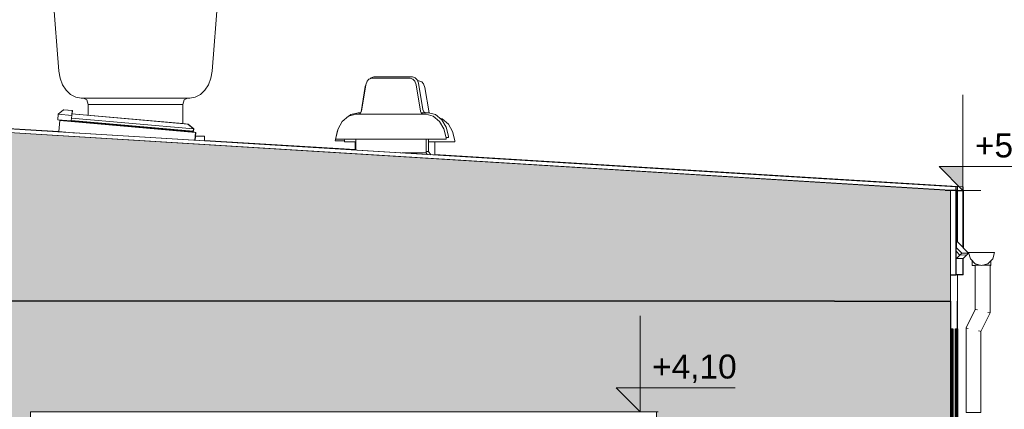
# Model space of a CAD drawing. Header units: centimetres. Extents: x -1412 to 8451, y -353 to 1224.
# Tile 5 of 24: x -505 to 30, y 411 to 623. Entities that reach past the tile are written whole.
import ezdxf

# ---------------------------------------------------------------- set-up
doc = ezdxf.new("R2010")
doc.units = ezdxf.units.CM
doc.header["$MEASUREMENT"] = 0
for name, color, linetype in [('00 - SUFIT Z BLACHY', 7, 'Continuous'), ('280-A Dachy Powłoki', 7, 'Continuous'), ('299-A Wymiary Opisy', 7, 'Continuous'), ('420-K Ściany', 7, 'Continuous'), ('520-I Went_Klim', 7, 'Continuous'), ('530 - Rynny i rury spustowe', 7, 'Continuous'), ('Okna Archicada', 7, 'Continuous')]:
    doc.layers.add(name, color=color, linetype=linetype)
for name, color, linetype, lineweight in [('00 - SUFIT Z BLACHY_Nr_pióra__12', 7, 'Continuous', 13), ('0_Nr_pióra__21', 7, 'Continuous', 20), ('280-A Dachy Powłoki_Nr_pióra__12', 7, 'Continuous', 13), ('280-A Dachy Powłoki_Nr_pióra__13', 7, 'Continuous', 20), ('299-A Wymiary Opisy_Nr_pióra__11', 7, 'Continuous', 0), ('420-K Ściany_Nr_pióra__13', 7, 'Continuous', 25), ('520-I Went_Klim_Nr_pióra__12', 7, 'Continuous', 13), ('530 - Rynny i rury spustowe_Nr_pióra__4', 7, 'Continuous', 20), ('Okna Archicada_Nr_pióra__13', 7, 'Continuous', 25), ('Okna Archicada_Nr_pióra__3', 7, 'Continuous', 20)]:
    doc.layers.add(name, color=color, linetype=linetype, lineweight=lineweight)
doc.layers.add('0_Nr_pióra__48', color=7, linetype='Continuous', lineweight=20, true_color=0xc7b59a)
doc.layers.add('530 - Rynny i rury spustowe_Nr_pióra__84', color=7, linetype='Continuous', lineweight=20, true_color=0x70828f)
doc.styles.add('STYL_AUTOMATYCZNY_1', font='arial.ttf')
doc.dimstyles.new('STYL_AUTOMATYCZNY__2', dxfattribs={"dimtxt": 13, "dimasz": 7.6, "dimexe": 0.18, "dimexo": 0.0625, "dimgap": 0, "dimtad": 1, "dimdec": 0, "dimzin": 0, "dimdsep": 46, "dimtxsty": 'STYL_AUTOMATYCZNY_1', "dimblk": 'ARROWHEAD_2', "dimblk1": 'ARROWHEAD_2', "dimblk2": 'ARROWHEAD_2', "dimcen": 0.09, "dimclrd": 7, "dimclre": 7, "dimclrt": 7, "dimadec": 0, "dimazin": 0, "dimtfac": 1, "dimtdec": 4, "dimtmove": 0, "dimatfit": 3, "dimfxl": 0, "dimtolj": 1, "dimtzin": 0, "dimarcsym": 0})

# ---------------------------------------------------------------- blocks, each defined once
blk = doc.blocks.new('ElemPrzekroju_25_1')
at = {"layer": '420-K Ściany_Nr_pióra__13', "color": 7, "linetype": 'Continuous', "lineweight": 25}
for p, q in [((-62.65, 470), (0.35, 470)), ((0.35, 470), (0.35, 25)), ((4.21, 332.99), (4.21, 470)), ((4.21, 332.92), (4.21, 332.93)), ((4.21, 332.84), (4.21, 332.86)), ((4.21, 332.48), (4.21, 332.78)), ((4.21, 50.77), (4.21, 330.43)), ((4.21, 25), (4.21, 41.04)), ((0.35, 25), (-62.65, 25)), ((4.21, 25), (0.35, 25))]:
    blk.add_line(p, q, dxfattribs=at)
blk = doc.blocks.new('ElemPrzekroju_29_1')
at = {"layer": '420-K Ściany_Nr_pióra__13', "color": 7, "linetype": 'Continuous', "lineweight": 25}
blk.add_line((-62.65, 470), (-654.3, 470), dxfattribs=at)
blk = doc.blocks.new('ElemPrzekroju_36_1')
at = {"layer": '00 - SUFIT Z BLACHY_Nr_pióra__12', "color": 7, "linetype": 'Continuous', "lineweight": 13}
for p, q in [((4.21, 530), (3.43, 530.05)), ((4.13, 530), (3.43, 530.04)), ((4.13, 530), (4.13, 502.17)), ((4.21, 530), (4.13, 530)), ((4.21, 530), (4.21, 530)), ((4.21, 470), (4.21, 484.34))]:
    blk.add_line(p, q, dxfattribs=at)
blk = doc.blocks.new('ElemPrzekroju_48_1')
at = {"layer": '00 - SUFIT Z BLACHY_Nr_pióra__12', "color": 7, "linetype": 'Continuous', "lineweight": 13}
for p, q in [((0.35, 530), (-73.72, 534.71)), ((-62.57, 534), (-71.6, 534.58)), ((0.43, 530), (-62.57, 534)), ((0.43, 530), (0.35, 530)), ((0.43, 530), (0.43, 530)), ((0.35, 484.34), (0.35, 470))]:
    blk.add_line(p, q, dxfattribs=at)
blk = doc.blocks.new('ElemPrzekroju_49_1')
at = {"layer": '280-A Dachy Powłoki_Nr_pióra__13', "color": 7, "linetype": 'Continuous', "lineweight": 20}
for p, q in [((3.43, 499.17), (6.55, 496.05)), ((10.18, 496.11), (4.13, 502.17)), ((5.49, 494.99), (3.43, 497.04)), ((3.43, 492.93), (5.49, 494.99)), ((5.49, 494.99), (6.55, 496.05)), ((9.12, 495.05), (5.49, 494.99)), ((6.55, 496.05), (10.18, 496.11)), ((7.13, 493.06), (9.12, 495.05)), ((9.12, 495.05), (10.18, 496.11))]:
    blk.add_line(p, q, dxfattribs=at)
blk = doc.blocks.new('ElemPrzekroju_50_1')
at = {"layer": '530 - Rynny i rury spustowe_Nr_pióra__4', "color": 7, "linetype": 'Continuous', "lineweight": 20}
for p, q in [((11.12, 492.89), (10.18, 496.39)), ((10.18, 496.39), (17.18, 496.39)), ((13.68, 490.32), (11.12, 492.89)), ((17.18, 496.39), (24.18, 496.39)), ((23.25, 492.89), (20.68, 490.32)), ((24.18, 496.39), (23.25, 492.89)), ((12.18, 491.82), (12.18, 489.39)), ((12.18, 489.39), (13.79, 489.39)), ((17.18, 489.39), (13.68, 490.32)), ((20.68, 490.32), (17.18, 489.39)), ((22.18, 489.39), (21.79, 489.39)), ((22.18, 491.82), (22.18, 489.39))]:
    blk.add_line(p, q, dxfattribs=at)
blk = doc.blocks.new('ElemPrzekroju_51_1')
at = {"layer": '420-K Ściany_Nr_pióra__13', "color": 7, "linetype": 'Continuous', "lineweight": 25}
for p, q in [((3.35, 530), (0.35, 530)), ((3.43, 530), (3.35, 530)), ((3.35, 484.34), (3.35, 530)), ((3.43, 530), (3.43, 499.17)), ((4.13, 530), (7.13, 530)), ((7.21, 530), (7.13, 530)), ((7.13, 530), (7.13, 499.17)), ((7.21, 499.09), (7.21, 530)), ((3.43, 497.04), (3.43, 499.17)), ((3.43, 492.93), (3.43, 497.04)), ((7.13, 493.06), (3.43, 492.93)), ((7.21, 484.34), (7.21, 493.14)), ((0.35, 484.34), (3.35, 484.34)), ((7.21, 484.34), (3.35, 484.34))]:
    blk.add_line(p, q, dxfattribs=at)
blk = doc.blocks.new('ElemPrzekroju_53_1')
at = {"layer": '530 - Rynny i rury spustowe_Nr_pióra__84', "color": 8, "linetype": 'Continuous', "lineweight": 20, "true_color": 0x70828f}
for p, q in [((13.79, 489.54), (14.09, 489.54)), ((13.79, 489.54), (13.79, 465.49)), ((14.09, 489.54), (14.96, 489.54)), ((14.96, 489.54), (16.26, 489.54)), ((16.26, 489.54), (16.6, 489.54)), ((17.76, 489.54), (17.79, 489.54)), ((17.79, 489.54), (19.32, 489.54)), ((19.32, 489.54), (20.61, 489.54)), ((20.61, 489.54), (21.48, 489.54)), ((21.48, 489.54), (21.79, 489.54)), ((21.79, 489.54), (21.79, 463.6)), ((13.79, 465.49), (8.79, 455.49)), ((13.79, 465.49), (14.09, 465.41)), ((14.09, 465.41), (14.96, 465.21)), ((21.79, 463.6), (16.79, 453.6)), ((20.61, 463.87), (21.48, 463.67)), ((21.48, 463.67), (21.79, 463.6)), ((8.79, 455.49), (9.09, 455.41)), ((8.79, 455.49), (8.79, 409.54)), ((9.09, 455.41), (9.96, 455.21)), ((15.61, 453.87), (16.48, 453.67)), ((16.48, 453.67), (16.79, 453.6)), ((16.79, 453.6), (16.79, 409.54)), ((8.79, 409.54), (9.09, 409.54)), ((9.09, 409.54), (9.96, 409.54)), ((9.96, 409.54), (11.26, 409.54)), ((11.26, 409.54), (12.79, 409.54)), ((12.79, 409.54), (14.32, 409.54)), ((14.32, 409.54), (15.61, 409.54)), ((15.61, 409.54), (16.48, 409.54)), ((16.48, 409.54), (16.79, 409.54))]:
    blk.add_line(p, q, dxfattribs=at)
blk = doc.blocks.new('ElemPrzekroju_54_1')
at = {"layer": 'Okna Archicada_Nr_pióra__13', "color": 7, "linetype": 'Continuous', "lineweight": 25}
for p, q in [((3.82, 332.99), (3.82, 455)), ((3.82, 455), (4.13, 455)), ((4.13, 455), (4.13, 333)), ((3.82, 332.92), (3.82, 332.93)), ((3.82, 332.56), (3.82, 332.86)), ((3.82, 332.49), (3.82, 332.5)), ((4.13, 332.94), (4.13, 332.93)), ((4.13, 332.87), (4.13, 332.86)), ((4.13, 332.8), (4.13, 332.5)), ((4.13, 332.44), (4.13, 330.8)), ((3.82, 330), (3.82, 330.43)), ((4.13, 330), (3.82, 330)), ((4.13, 330.48), (4.13, 330))]:
    blk.add_line(p, q, dxfattribs=at)
at = {"layer": 'Okna Archicada_Nr_pióra__3', "color": 7, "linetype": 'Continuous', "lineweight": 20}
for p, q in [((3.82, 333.06), (4.13, 333)), ((3.82, 333), (6.82, 332.43)), ((4.13, 333), (7.13, 332.43)), ((6.82, 332.43), (6.82, 330.43)), ((6.82, 332.43), (7.13, 332.43)), ((7.13, 332.43), (7.13, 330.43)), ((6.06, 331.19), (5.82, 331.43)), ((5.82, 331.43), (6.06, 331.43)), ((6.45, 331.11), (6.38, 331.19)), ((6.45, 330.79), (6.38, 330.87)), ((6.82, 330.75), (6.77, 330.79)), ((6.82, 330.43), (6.77, 330.48)), ((6.82, 330.43), (7.13, 330.43))]:
    blk.add_line(p, q, dxfattribs=at)
blk = doc.blocks.new('ElemPrzekroju_55_1')
at = {"layer": 'Okna Archicada_Nr_pióra__13', "color": 7, "linetype": 'Continuous', "lineweight": 25}
for p, q in [((3.45, 332.99), (3.45, 455)), ((3.45, 455), (3.77, 455)), ((3.77, 455), (3.77, 333)), ((3.45, 332.63), (3.45, 332.93)), ((3.45, 332.56), (3.45, 332.57)), ((3.45, 332.49), (3.45, 332.5)), ((3.77, 332.94), (3.77, 332.93)), ((3.77, 332.87), (3.77, 332.57)), ((3.77, 332.51), (3.77, 332.5)), ((3.77, 332.43), (3.77, 331.17)), ((3.45, 330), (3.45, 330.43)), ((3.77, 330), (3.45, 330)), ((3.77, 330.85), (3.77, 330.78)), ((3.77, 330.46), (3.77, 330))]:
    blk.add_line(p, q, dxfattribs=at)
at = {"layer": 'Okna Archicada_Nr_pióra__3', "color": 7, "linetype": 'Continuous', "lineweight": 20}
for p, q in [((3.45, 333.06), (3.77, 333)), ((3.45, 333), (6.45, 332.43)), ((3.77, 333), (6.77, 332.43)), ((6.45, 332.43), (6.45, 330.43)), ((6.45, 332.43), (6.77, 332.43)), ((6.77, 332.43), (6.77, 330.43)), ((6.06, 330.82), (5.45, 331.43)), ((5.45, 331.43), (5.77, 331.43)), ((6.06, 331.14), (5.77, 331.43)), ((6.45, 330.75), (6.38, 330.82)), ((6.45, 330.43), (6.38, 330.5)), ((6.45, 330.43), (6.77, 330.43))]:
    blk.add_line(p, q, dxfattribs=at)
blk = doc.blocks.new('ElemPrzekroju_56_1')
at = {"layer": 'Okna Archicada_Nr_pióra__13', "color": 7, "linetype": 'Continuous', "lineweight": 25}
for p, q in [((3.06, 332.71), (3.06, 455)), ((3.06, 455), (3.38, 455)), ((3.38, 455), (3.38, 333)), ((3.06, 332.63), (3.06, 332.64)), ((3.06, 332.56), (3.06, 332.57)), ((3.06, 331.43), (3.06, 332.5)), ((3.38, 332.94), (3.38, 332.64)), ((3.38, 332.58), (3.38, 332.57)), ((3.38, 332.51), (3.38, 332.5)), ((3.38, 332.44), (3.38, 331.43)), ((3.06, 331.12), (3.06, 331.17)), ((3.06, 330), (3.06, 330.8)), ((3.38, 330), (3.06, 330)), ((3.38, 331.24), (3.38, 331.17)), ((3.38, 330.85), (3.38, 330.8)), ((3.38, 330.48), (3.38, 330))]:
    blk.add_line(p, q, dxfattribs=at)
at = {"layer": 'Okna Archicada_Nr_pióra__3', "color": 7, "linetype": 'Continuous', "lineweight": 20}
for p, q in [((3.06, 333.06), (3.38, 333)), ((3.06, 333), (6.06, 332.43)), ((3.38, 333), (6.38, 332.43)), ((6.06, 332.43), (6.06, 330.43)), ((6.06, 332.43), (6.38, 332.43)), ((6.38, 332.43), (6.38, 330.43)), ((6.06, 330.43), (5.06, 331.43)), ((5.06, 331.43), (5.38, 331.43)), ((6.06, 330.75), (5.38, 331.43)), ((6.06, 330.43), (6.38, 330.43))]:
    blk.add_line(p, q, dxfattribs=at)
blk = doc.blocks.new('ElemPrzekroju_57_1')
at = {"layer": 'Okna Archicada_Nr_pióra__13', "color": 7, "linetype": 'Continuous', "lineweight": 25}
for p, q in [((1.19, 332.99), (1.19, 455)), ((1.19, 455), (1.51, 455)), ((1.51, 455), (1.51, 333)), ((1.19, 332.92), (1.19, 332.93)), ((1.19, 330), (1.19, 332.86)), ((1.51, 332.94), (1.51, 332.93)), ((1.51, 332.87), (1.51, 332.86)), ((1.51, 332.8), (1.51, 330)), ((1.51, 330), (1.19, 330))]:
    blk.add_line(p, q, dxfattribs=at)
at = {"layer": 'Okna Archicada_Nr_pióra__3', "color": 7, "linetype": 'Continuous', "lineweight": 20}
for p, q in [((1.19, 333.06), (1.51, 333)), ((1.19, 333), (4.19, 332.43)), ((1.51, 333), (4.51, 332.43)), ((4.19, 332.43), (4.19, 330.43)), ((4.19, 332.43), (4.51, 332.43)), ((4.51, 332.43), (4.51, 330.43)), ((3.43, 331.19), (3.19, 331.43)), ((3.19, 331.43), (3.43, 331.43)), ((3.8, 331.14), (3.75, 331.19)), ((3.8, 330.82), (3.75, 330.87)), ((4.19, 330.75), (4.12, 330.82)), ((4.19, 330.43), (4.12, 330.5)), ((4.19, 330.43), (4.51, 330.43))]:
    blk.add_line(p, q, dxfattribs=at)
blk = doc.blocks.new('ElemPrzekroju_58_1')
at = {"layer": 'Okna Archicada_Nr_pióra__13', "color": 7, "linetype": 'Continuous', "lineweight": 25}
for p, q in [((0.8, 332.99), (0.8, 455)), ((0.8, 455), (1.12, 455)), ((1.12, 455), (1.12, 333)), ((0.8, 330), (0.8, 332.93)), ((1.12, 332.94), (1.12, 332.93)), ((1.12, 332.87), (1.12, 330)), ((1.12, 330), (0.8, 330))]:
    blk.add_line(p, q, dxfattribs=at)
at = {"layer": 'Okna Archicada_Nr_pióra__3', "color": 7, "linetype": 'Continuous', "lineweight": 20}
for p, q in [((0.8, 333.06), (1.12, 333)), ((0.8, 333), (3.8, 332.43)), ((1.12, 333), (4.12, 332.43)), ((3.8, 332.43), (3.8, 330.43)), ((3.8, 332.43), (4.12, 332.43)), ((4.12, 332.43), (4.12, 330.43)), ((3.43, 330.8), (2.8, 331.43)), ((2.8, 331.43), (3.12, 331.43)), ((3.43, 331.11), (3.12, 331.43)), ((3.8, 330.75), (3.75, 330.8)), ((3.8, 330.43), (3.75, 330.48)), ((3.8, 330.43), (4.12, 330.43))]:
    blk.add_line(p, q, dxfattribs=at)
blk = doc.blocks.new('ElemPrzekroju_59_1')
at = {"layer": 'Okna Archicada_Nr_pióra__13', "color": 7, "linetype": 'Continuous', "lineweight": 25}
for p, q in [((0.43, 330), (0.43, 455)), ((0.43, 455), (0.75, 455)), ((0.75, 455), (0.75, 333)), ((0.75, 332.94), (0.75, 330)), ((0.75, 330), (0.43, 330))]:
    blk.add_line(p, q, dxfattribs=at)
at = {"layer": 'Okna Archicada_Nr_pióra__3', "color": 7, "linetype": 'Continuous', "lineweight": 20}
for p, q in [((0.43, 333.06), (0.75, 333)), ((0.43, 333), (3.43, 332.43)), ((0.75, 333), (3.75, 332.43)), ((3.43, 332.43), (3.43, 330.43)), ((3.43, 332.43), (3.75, 332.43)), ((3.75, 332.43), (3.75, 330.43)), ((3.43, 330.43), (2.43, 331.43)), ((2.43, 331.43), (2.75, 331.43)), ((3.43, 330.75), (2.75, 331.43)), ((3.43, 330.43), (3.75, 330.43))]:
    blk.add_line(p, q, dxfattribs=at)
blk = doc.blocks.new('ElemPrzekroju_60_1')
at = {"layer": '520-I Went_Klim_Nr_pióra__12', "color": 7, "linetype": 'Continuous', "lineweight": 13}
for p, q in [((-317.54, 586.48), (-319.84, 572.81)), ((-317.35, 587.01), (-317.54, 586.48)), ((-332.6, 562.57), (-333.8, 557.71)), ((-332.55, 562.66), (-332.6, 562.57)), ((-333.8, 557.71), (-333.87, 556.97)), ((-333.87, 556.97), (-332.84, 556.97)), ((-332.84, 556.97), (-329.85, 556.97)), ((-329.85, 556.97), (-328.82, 556.97)), ((-322.96, 556.47), (-322.96, 551.96))]:
    blk.add_line(p, q, dxfattribs=at)
blk = doc.blocks.new('ElemPrzekroju_61_1')
at = {"layer": '520-I Went_Klim_Nr_pióra__12', "color": 7, "linetype": 'Continuous', "lineweight": 13}
for p, q in [((-464.86, 653.82), (-465.79, 652.09)), ((-463.35, 654.48), (-464.86, 653.82)), ((-463.35, 654.48), (-462.63, 654.48)), ((-462.63, 654.48), (-460.54, 654.48)), ((-460.54, 654.48), (-457.21, 654.48)), ((-457.21, 654.48), (-452.86, 654.48)), ((-452.86, 654.48), (-447.81, 654.48)), ((-447.81, 654.48), (-442.38, 654.48)), ((-442.38, 654.48), (-436.96, 654.48)), ((-436.96, 654.48), (-431.9, 654.48)), ((-431.9, 654.48), (-427.56, 654.48)), ((-427.56, 654.48), (-424.23, 654.48)), ((-424.23, 654.48), (-422.13, 654.48)), ((-422.13, 654.48), (-421.42, 654.48)), ((-421.42, 654.48), (-419.91, 653.82)), ((-419.91, 653.82), (-418.97, 652.09)), ((-465.79, 652.09), (-469.38, 637.2)), ((-418.97, 652.09), (-415.38, 637.2)), ((-487.38, 637.2), (-485.85, 637.2)), ((-487.38, 637.2), (-484.04, 594.88)), ((-485.85, 637.2), (-481.35, 637.2)), ((-481.35, 637.2), (-474.2, 637.2)), ((-474.2, 637.2), (-464.88, 637.2)), ((-464.88, 637.2), (-454.03, 637.2)), ((-454.03, 637.2), (-442.38, 637.2)), ((-442.38, 637.2), (-430.74, 637.2)), ((-430.74, 637.2), (-419.88, 637.2)), ((-419.88, 637.2), (-410.56, 637.2)), ((-410.56, 637.2), (-403.41, 637.2)), ((-403.41, 637.2), (-398.92, 637.2)), ((-397.38, 637.2), (-400.72, 594.88)), ((-398.92, 637.2), (-397.38, 637.2)), ((-484.04, 594.88), (-483.37, 590.98)), ((-400.72, 594.88), (-401.4, 590.98)), ((-483.37, 590.98), (-482.02, 587.43)), ((-401.4, 590.98), (-402.75, 587.43)), ((-482.02, 587.43), (-480.06, 584.41)), ((-480.06, 584.41), (-477.62, 582.12)), ((-404.7, 584.41), (-407.14, 582.12)), ((-402.75, 587.43), (-404.7, 584.41)), ((-477.62, 582.12), (-474.85, 580.69)), ((-474.85, 580.69), (-471.9, 580.2)), ((-471.9, 580.2), (-470.89, 580.2)), ((-470.89, 580.2), (-467.94, 580.2)), ((-470.67, 580.2), (-468.85, 579.19)), ((-468.85, 579.19), (-468.1, 576.75)), ((-467.94, 580.2), (-463.25, 580.2)), ((-463.25, 580.2), (-457.14, 580.2)), ((-457.14, 580.2), (-450.02, 580.2)), ((-450.02, 580.2), (-442.38, 580.2)), ((-442.38, 580.2), (-434.74, 580.2)), ((-434.74, 580.2), (-427.63, 580.2)), ((-427.63, 580.2), (-421.51, 580.2)), ((-421.51, 580.2), (-416.82, 580.2)), ((-416.82, 580.2), (-413.88, 580.2)), ((-415.92, 579.19), (-416.67, 576.75)), ((-414.1, 580.2), (-415.92, 579.19)), ((-413.88, 580.2), (-412.87, 580.2)), ((-409.91, 580.69), (-412.87, 580.2)), ((-407.14, 582.12), (-409.91, 580.69)), ((-468.1, 570.82), (-468.1, 576.75)), ((-468.1, 576.75), (-467.22, 576.75)), ((-467.22, 576.75), (-464.65, 576.75)), ((-464.65, 576.75), (-460.57, 576.75)), ((-460.57, 576.75), (-455.24, 576.75)), ((-455.24, 576.75), (-449.04, 576.75)), ((-449.04, 576.75), (-442.38, 576.75)), ((-442.38, 576.75), (-435.73, 576.75)), ((-435.73, 576.75), (-429.53, 576.75)), ((-429.53, 576.75), (-424.2, 576.75)), ((-424.2, 576.75), (-420.11, 576.75)), ((-420.11, 576.75), (-417.54, 576.75)), ((-417.54, 576.75), (-416.67, 576.75)), ((-416.67, 566.32), (-416.67, 576.75)), ((-409.82, 559.48), (-404.88, 559.48)), ((-404.88, 556.97), (-404.88, 559.48))]:
    blk.add_line(p, q, dxfattribs=at)
blk = doc.blocks.new('ElemPrzekroju_62_1')
at = {"layer": '520-I Went_Klim_Nr_pióra__12', "color": 7, "linetype": 'Continuous', "lineweight": 13}
for p, q in [((-289.11, 589.47), (-288.74, 589.47)), ((-288.74, 589.47), (-288.38, 589.47)), ((-288.38, 589.47), (-286.91, 588.99)), ((-286.91, 588.99), (-285.86, 587.84)), ((-285.86, 587.84), (-285.19, 585.98)), ((-285.19, 585.98), (-282.87, 572.14)), ((-276.97, 569.25), (-275.85, 568.96)), ((-275.85, 568.96), (-272.44, 566.09)), ((-272.44, 566.09), (-270.13, 562.07)), ((-270.13, 562.07), (-268.94, 557.21)), ((-328.8, 557.21), (-328.87, 556.47)), ((-328.87, 556.47), (-327.84, 556.47)), ((-328.62, 557.91), (-328.8, 557.21)), ((-327.84, 556.47), (-324.85, 556.47)), ((-324.85, 556.47), (-322.7, 556.47)), ((-283.26, 556.47), (-277.65, 556.47)), ((-279.78, 556.47), (-279.78, 549.32)), ((-277.65, 556.47), (-272.89, 556.47)), ((-272.89, 556.47), (-269.89, 556.47)), ((-269.89, 556.47), (-268.87, 556.47)), ((-268.94, 557.21), (-268.87, 556.47))]:
    blk.add_line(p, q, dxfattribs=at)
blk = doc.blocks.new('ElemPrzekroju_63_1')
at = {"layer": '280-A Dachy Powłoki_Nr_pióra__12', "color": 7, "linetype": 'Continuous', "lineweight": 13}
for p, q in [((-481.43, 573.88), (-484.36, 571.43)), ((-481.43, 573.88), (-476.75, 573.47)), ((-481.34, 573.88), (-481.43, 573.88)), ((-476.66, 573.47), (-481.34, 573.88)), ((-476.75, 573.47), (-476.98, 570.78)), ((-476.66, 573.47), (-476.82, 571.58)), ((-476.8, 572.78), (-476.74, 573.47)), ((-476.73, 572.78), (-476.8, 572.78)), ((-476.74, 573.47), (-476.75, 573.47)), ((-476.66, 573.47), (-476.74, 573.47)), ((-476.73, 572.78), (-476.66, 573.47)), ((-476.66, 573.47), (-476.66, 573.47)), ((-484.36, 571.43), (-484.62, 568.44)), ((-484.62, 568.44), (-477.25, 567.8)), ((-484.36, 571.43), (-476.98, 570.78)), ((-483.97, 562.06), (-483.46, 567.94)), ((-483.46, 567.94), (-483.43, 568.24)), ((-483.46, 567.94), (-409.74, 561.49)), ((-483.43, 568.24), (-483.42, 568.34)), ((-483.43, 568.24), (-412.05, 561.99)), ((-476.98, 570.78), (-477.25, 567.8)), ((-477.22, 568.07), (-410.97, 562.27)), ((-477.11, 569.31), (-410.86, 563.52)), ((-476.91, 571.59), (-416.62, 566.31)), ((-476.91, 571.58), (-413.89, 566.07)), ((-483.97, 562.06), (-483.99, 561.81)), ((-483.97, 562.06), (-474.53, 561.23)), ((-416.69, 566.31), (-413.89, 566.07)), ((-416.69, 566.31), (-416.62, 566.31)), ((-416.62, 566.31), (-413.81, 566.07)), ((-413.89, 566.07), (-410.86, 563.52)), ((-413.89, 566.07), (-413.81, 566.07)), ((-413.81, 566.07), (-410.77, 563.52)), ((-412.01, 562.36), (-412.05, 561.99)), ((-412.05, 561.99), (-409.74, 561.49)), ((-412.05, 561.99), (-411.96, 561.99)), ((-411.93, 562.36), (-411.96, 561.99)), ((-411.96, 561.99), (-409.64, 561.49)), ((-410.86, 563.52), (-410.97, 562.27)), ((-410.97, 562.27), (-410.88, 562.27)), ((-410.77, 563.52), (-410.88, 562.27)), ((-410.86, 563.52), (-410.77, 563.52)), ((-409.74, 561.49), (-410.11, 557.29)), ((-409.64, 561.49), (-410.01, 557.29)), ((-409.74, 561.49), (-409.64, 561.49))]:
    blk.add_line(p, q, dxfattribs=at)
blk = doc.blocks.new('ElemPrzekroju_64_1')
at = {"layer": '520-I Went_Klim_Nr_pióra__12', "color": 7, "linetype": 'Continuous', "lineweight": 13}
for p, q in [((-314.31, 591.26), (-314.85, 590.66)), ((-312.84, 591.74), (-314.31, 591.26)), ((-312.84, 591.74), (-312.48, 591.74)), ((-312.48, 591.74), (-311.43, 591.74)), ((-311.43, 591.74), (-309.77, 591.74)), ((-309.77, 591.74), (-307.59, 591.74)), ((-307.59, 591.74), (-305.07, 591.74)), ((-305.07, 591.74), (-302.35, 591.74)), ((-302.35, 591.74), (-299.64, 591.74)), ((-299.64, 591.74), (-297.11, 591.74)), ((-297.11, 591.74), (-294.94, 591.74)), ((-294.94, 591.74), (-293.27, 591.74)), ((-293.27, 591.74), (-292.22, 591.74)), ((-292.22, 591.74), (-291.86, 591.74)), ((-291.86, 591.74), (-290.4, 591.26)), ((-290.4, 591.26), (-289.34, 590.11)), ((-289.34, 590.11), (-288.67, 588.25)), ((-288.67, 588.25), (-286.28, 573.98)), ((-286.28, 573.98), (-285.7, 572.73)), ((-285.7, 572.73), (-284.69, 572.24)), ((-325.37, 571.24), (-326.24, 570.51)), ((-321.44, 572.24), (-325.37, 571.24)), ((-321.44, 572.24), (-320.79, 572.24)), ((-320.79, 572.24), (-320.1, 572.24)), ((-287.12, 572.24), (-285.82, 572.24)), ((-285.82, 572.24), (-283.91, 572.24)), ((-283.91, 572.24), (-283.26, 572.24)), ((-283.26, 572.24), (-279.33, 571.24)), ((-279.33, 571.24), (-275.92, 568.37)), ((-275.92, 568.37), (-273.61, 564.34)), ((-273.61, 564.34), (-272.42, 559.48)), ((-283.26, 557.91), (-283.26, 551.24)), ((-273.7, 558.74), (-273.37, 558.74)), ((-273.37, 558.74), (-272.35, 558.74)), ((-272.42, 559.48), (-272.35, 558.74)), ((-284.52, 551.24), (-283.91, 551.24)), ((-283.91, 551.24), (-283.26, 551.24)), ((-283.26, 551.24), (-281.96, 549.46))]:
    blk.add_line(p, q, dxfattribs=at)
blk = doc.blocks.new('ElemPrzekroju_66_1')
at = {"layer": '520-I Went_Klim_Nr_pióra__12', "color": 7, "linetype": 'Continuous', "lineweight": 13}
for p, q in [((-316.62, 589.28), (-317.28, 587.42)), ((-315.56, 590.43), (-316.62, 589.28)), ((-314.1, 590.91), (-315.56, 590.43)), ((-314.1, 590.91), (-313.74, 590.91)), ((-313.74, 590.91), (-312.69, 590.91)), ((-312.69, 590.91), (-311.02, 590.91)), ((-311.02, 590.91), (-308.85, 590.91)), ((-308.85, 590.91), (-306.32, 590.91)), ((-306.32, 590.91), (-303.61, 590.91)), ((-303.61, 590.91), (-300.89, 590.91)), ((-300.89, 590.91), (-298.36, 590.91)), ((-298.36, 590.91), (-296.19, 590.91)), ((-296.19, 590.91), (-294.53, 590.91)), ((-294.53, 590.91), (-293.48, 590.91)), ((-293.48, 590.91), (-293.12, 590.91)), ((-293.12, 590.91), (-291.65, 590.43)), ((-291.65, 590.43), (-290.6, 589.28)), ((-290.6, 589.28), (-289.93, 587.42)), ((-317.28, 587.42), (-319.68, 573.15)), ((-289.93, 587.42), (-287.54, 573.15)), ((-319.68, 573.15), (-320.25, 571.9)), ((-287.54, 573.15), (-286.96, 571.9)), ((-330.04, 567.54), (-332.34, 563.51)), ((-326.63, 570.41), (-330.04, 567.54)), ((-322.7, 571.41), (-326.63, 570.41)), ((-322.7, 571.41), (-322.05, 571.41)), ((-322.05, 571.41), (-320.14, 571.41)), ((-320.25, 571.9), (-321.27, 571.41)), ((-320.14, 571.41), (-317.11, 571.41)), ((-317.11, 571.41), (-313.15, 571.41)), ((-313.15, 571.41), (-308.55, 571.41)), ((-308.55, 571.41), (-303.61, 571.41)), ((-303.61, 571.41), (-298.67, 571.41)), ((-298.67, 571.41), (-294.06, 571.41)), ((-294.06, 571.41), (-290.11, 571.41)), ((-290.11, 571.41), (-287.07, 571.41)), ((-287.07, 571.41), (-285.17, 571.41)), ((-286.96, 571.9), (-285.94, 571.41)), ((-285.17, 571.41), (-284.52, 571.41)), ((-284.52, 571.41), (-280.59, 570.41)), ((-280.59, 570.41), (-277.18, 567.54)), ((-277.18, 567.54), (-274.87, 563.51)), ((-332.34, 563.51), (-333.54, 558.65)), ((-274.87, 563.51), (-273.68, 558.65)), ((-333.54, 558.65), (-333.61, 557.91)), ((-333.61, 557.91), (-332.59, 557.91)), ((-332.59, 557.91), (-329.59, 557.91)), ((-329.59, 557.91), (-324.82, 557.91)), ((-324.82, 557.91), (-318.61, 557.91)), ((-322.7, 557.91), (-322.7, 551.95)), ((-318.61, 557.91), (-311.37, 557.91)), ((-311.37, 557.91), (-303.61, 557.91)), ((-303.61, 557.91), (-295.84, 557.91)), ((-295.84, 557.91), (-288.61, 557.91)), ((-288.61, 557.91), (-282.39, 557.91)), ((-284.52, 557.91), (-284.52, 550.41)), ((-282.39, 557.91), (-277.63, 557.91)), ((-277.63, 557.91), (-274.63, 557.91)), ((-274.63, 557.91), (-273.61, 557.91)), ((-273.68, 558.65), (-273.61, 557.91)), ((-297.53, 550.41), (-294.06, 550.41)), ((-294.06, 550.41), (-290.11, 550.41)), ((-290.11, 550.41), (-287.07, 550.41)), ((-287.07, 550.41), (-285.17, 550.41)), ((-285.17, 550.41), (-284.52, 550.41)), ((-284.52, 550.41), (-283.91, 549.57))]:
    blk.add_line(p, q, dxfattribs=at)
blk = doc.blocks.new('ElemPrzekroju_67_1')
at = {"layer": '00 - SUFIT Z BLACHY_Nr_pióra__12', "color": 7, "linetype": 'Continuous', "lineweight": 13}
for p, q in [((-483.97, 562.05), (-511.5, 563.73)), ((-483.97, 562.04), (-511.5, 563.72)), ((-322.96, 552.2), (-404.88, 557.21)), ((-322.96, 552.19), (-404.88, 557.2)), ((7.25, 532), (-279.78, 549.56)), ((-58.87, 536.04), (-279.78, 549.55)), ((-58.87, 536.04), (-58.87, 535.81)), ((-58.87, 536.04), (4.13, 532.18)), ((4.13, 530.18), (3.43, 530.22)), ((7.1, 532), (4.13, 532.18)), ((4.13, 532.18), (4.13, 530.18)), ((7.1, 530), (4.13, 530.18)), ((7.25, 532), (7.1, 532)), ((7.1, 532), (7.1, 530)), ((7.1, 530), (7.25, 530)), ((7.25, 530), (7.25, 532))]:
    blk.add_line(p, q, dxfattribs=at)
blk = doc.blocks.new('ElemPrzekroju_68_1')
at = {"layer": '00 - SUFIT Z BLACHY_Nr_pióra__12', "color": 7, "linetype": 'Continuous', "lineweight": 13}
for p, q in [((3.29, 532), (-628.93, 570.67)), ((3.29, 530), (-628.93, 568.66)), ((-62.57, 536.04), (-621.3, 570.21)), ((0.43, 532.18), (-62.57, 536.04)), ((3.43, 532), (0.43, 532.18)), ((3.43, 532), (3.29, 532)), ((3.29, 532), (3.29, 530)), ((3.35, 530), (3.43, 530)), ((3.43, 530), (3.43, 532))]:
    blk.add_line(p, q, dxfattribs=at)
blk = doc.blocks.new('Wymiary_1_1', base_point=(7.1, 530))
at = {"layer": '299-A Wymiary Opisy_Nr_pióra__11', "linetype": 'Continuous', "lineweight": 0}
blk.add_hatch(color=7, dxfattribs=at).paths.add_polyline_path([(7.1, 530), (7.1, 543), (-5.9, 543)])
at = {"layer": '299-A Wymiary Opisy_Nr_pióra__11', "color": 7, "linetype": 'Continuous', "lineweight": 0}
for p, q in [((7.1, 530), (7.1, 582)), ((7.1, 530), (-5.9, 543)), ((-5.9, 543), (7.1, 543)), ((7.1, 543), (58.71, 543)), ((7.1, 530), (-2.65, 530)), ((7.1, 530), (16.85, 530))]:
    blk.add_line(p, q, dxfattribs=at)
at = {"layer": '299-A Wymiary Opisy_Nr_pióra__11', "color": 7, "lineweight": 0, "insert": (13.6, 545.6), "char_height": 13, "attachment_point": 7, "style": 'STYL_AUTOMATYCZNY_1'}
blk.add_mtext('\\A1;{\\pql;\\fArial|b0|i0|c238|p0;\\W1.000000;+5,30}', dxfattribs=at)
blk = doc.blocks.new('Wymiary_5_1', base_point=(-168.26, 410))
at = {"layer": '299-A Wymiary Opisy_Nr_pióra__11', "linetype": 'Continuous', "lineweight": 0}
blk.add_hatch(color=7, dxfattribs=at).paths.add_polyline_path([(-168.26, 410), (-168.26, 423), (-181.26, 423)])
at = {"layer": '299-A Wymiary Opisy_Nr_pióra__11', "color": 7, "linetype": 'Continuous', "lineweight": 0}
for p, q in [((-168.26, 410), (-168.26, 462)), ((-168.26, 410), (-181.26, 423)), ((-181.26, 423), (-168.26, 423)), ((-168.26, 423), (-116.65, 423)), ((-168.26, 410), (-178.01, 410)), ((-168.26, 410), (-158.51, 410))]:
    blk.add_line(p, q, dxfattribs=at)
at = {"layer": '299-A Wymiary Opisy_Nr_pióra__11', "color": 7, "lineweight": 0, "insert": (-161.76, 425.6), "char_height": 13, "attachment_point": 7, "style": 'STYL_AUTOMATYCZNY_1'}
blk.add_mtext('\\A1;{\\pql;\\fArial|b0|i0|c238|p0;\\W1.000000;+4,10}', dxfattribs=at)
blk = doc.blocks.new('*D112')
at = {"layer": '299-A Wymiary Opisy_Nr_pióra__11', "color": 7, "linetype": 'Continuous', "lineweight": 0}
for p, q in [((-524.63, 407.11), (-534.63, 412.89)), ((-529.63, 410), (-529.63, 414.89)), ((-522.13, 410), (-537.13, 410)), ((-529.63, 0), (-529.63, 410)), ((-522.13, 0), (-537.13, 0)), ((-534.63, 2.89), (-524.63, -2.89)), ((-529.63, -4.89), (-529.63, 0))]:
    blk.add_line(p, q, dxfattribs=at)
at = {"layer": '299-A Wymiary Opisy_Nr_pióra__11', "color": 7, "lineweight": 0, "insert": (-532.23, 190.13), "char_height": 13, "attachment_point": 7, "rotation": 90, "style": 'STYL_AUTOMATYCZNY_1'}
blk.add_mtext('\\A1;{\\pql;\\fArial|b0|i0|c238|p0;\\W1.000000;410}', dxfattribs=at)
blk = doc.blocks.new('ARROWHEAD_2')
at = {"color": 0, "linetype": 'Continuous', "lineweight": 0}
for p, q in [((0, 0), (-1, 0)), ((-0.378, -0.655), (0.378, 0.655))]:
    blk.add_line(p, q, dxfattribs=at)

msp = doc.modelspace()

# ---------------------------------------------------------------- hatches: boundary and pattern name
at = {"layer": '0_Nr_pióra__48', "linetype": 'Continuous', "lineweight": 0, "true_color": 0xd5c7b3}
h = msp.add_hatch(color=9, dxfattribs=at)
h.paths.add_polyline_path([(-849.77, 730), (-850.75, 25), (-499.38, 25), (-499.38, 410), (-159.38, 410), (-159.38, 25), (0.35, 25), (0.35, 530), (-628.78, 568.66), (-628.93, 570.67), (-621.3, 570.21), (-621.3, 763.05)])
h.paths.add_polyline_path([(-694.15, 540), (-814.15, 540), (-814.15, 430), (-694.15, 430)], flags=0)
h.paths.add_polyline_path([(-665.52, 280), (-840.52, 280), (-840.52, 150), (-665.52, 150)], flags=0)

# ---------------------------------------------------------------- linework, layer by layer
at = {"layer": '0_Nr_pióra__21', "color": 7, "linetype": 'Continuous', "lineweight": 20, "flags": 128}
msp.add_lwpolyline([(-849.77, 730), (-850.75, 25), (-499.38, 25), (-499.38, 410), (-159.38, 410), (-159.38, 25), (0.35, 25), (0.35, 530), (-628.78, 568.66), (-628.93, 570.67), (-621.3, 570.21), (-621.3, 763.05)], close=True, dxfattribs=at)

# ---------------------------------------------------------------- block references
at = {"layer": '00 - SUFIT Z BLACHY', "lineweight": 0}
for name in ['ElemPrzekroju_68_1', 'ElemPrzekroju_67_1', 'ElemPrzekroju_48_1', 'ElemPrzekroju_36_1']:
    msp.add_blockref(name, (0, 0), dxfattribs=at)
at = {"layer": '280-A Dachy Powłoki', "lineweight": 0}
for name in ['ElemPrzekroju_63_1', 'ElemPrzekroju_49_1']:
    msp.add_blockref(name, (0, 0), dxfattribs=at)
at = {"layer": '299-A Wymiary Opisy', "color": 7, "linetype": 'Continuous', "lineweight": 0}
for name, p in [('Wymiary_1_1', (7.1, 530)), ('Wymiary_5_1', (-168.26, 410))]:
    msp.add_blockref(name, p, dxfattribs=at)
at = {"layer": '420-K Ściany', "lineweight": 0}
for name in ['ElemPrzekroju_51_1', 'ElemPrzekroju_29_1', 'ElemPrzekroju_25_1']:
    msp.add_blockref(name, (0, 0), dxfattribs=at)
at = {"layer": '520-I Went_Klim', "lineweight": 0}
for name in ['ElemPrzekroju_61_1', 'ElemPrzekroju_66_1', 'ElemPrzekroju_62_1', 'ElemPrzekroju_64_1', 'ElemPrzekroju_60_1']:
    msp.add_blockref(name, (0, 0), dxfattribs=at)
at = {"layer": '530 - Rynny i rury spustowe', "lineweight": 0}
for name in ['ElemPrzekroju_50_1', 'ElemPrzekroju_53_1']:
    msp.add_blockref(name, (0, 0), dxfattribs=at)
at = {"layer": 'Okna Archicada', "lineweight": 0}
for name in ['ElemPrzekroju_59_1', 'ElemPrzekroju_58_1', 'ElemPrzekroju_57_1', 'ElemPrzekroju_56_1', 'ElemPrzekroju_55_1', 'ElemPrzekroju_54_1']:
    msp.add_blockref(name, (0, 0), dxfattribs=at)

# ---------------------------------------------------------------- dimensions: what is measured, and where the dimension line sits
at = {"layer": '299-A Wymiary Opisy', "color": 7, "linetype": 'Continuous', "lineweight": 0}
dim = msp.add_linear_dim(base=(-529.63, 410), p1=(-499.38, 0), p2=(-499.38, 410), angle=90, dimstyle='STYL_AUTOMATYCZNY__2', dxfattribs=at)
dim.commit()
dim.dimension.update_dxf_attribs({"geometry": '*D112', "text_midpoint": (-538.73, 204.97), "dimtype": 160, "text_rotation": 90})

doc.saveas('drawing.dxf')
